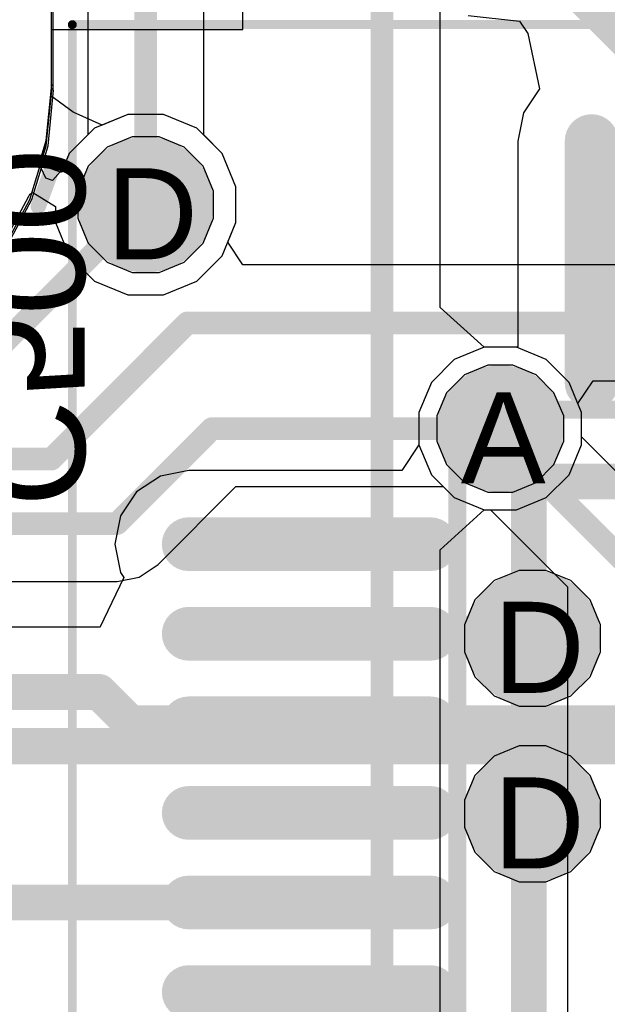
# Model space of a CAD drawing. Header units: inches. Extents: x -6 to 11.2, y -2.2 to 8.3.
# Tile 53 of 256: x 1.526 to 1.655, y 0.681 to 0.898. Entities that reach past the tile are written whole.
import ezdxf

# ---------------------------------------------------------------- set-up
doc = ezdxf.new("R2010")
doc.units = ezdxf.units.IN
doc.header["$MEASUREMENT"] = 0
for name, color, linetype in [('Board Layer Stack Bottom Overlay', 54, 'Continuous'), ('Drill Drawing', 1, 'Continuous'), ('Layer  6- Inner', 156, 'Continuous'), ('Layer 1- Top', 1, 'Continuous'), ('Layer 2- GND', 16, 'Continuous'), ('Layer 3- Inner', 16, 'Continuous'), ('Layer 4- Inner', 76, 'Continuous'), ('Layer 5- Inner', 90, 'Continuous'), ('Layer 7- PWR', 76, 'Continuous'), ('Layer 8- Bottom', 5, 'Continuous'), ('Top Comp Body -Top13)-Comp Body -Bot14)', 56, 'Continuous'), ('Top Courtyard -Top15)-Courtyard -Bot16)', 56, 'Continuous'), ('Top Overlay', 2, 'Continuous'), ('Top Paste', 8, 'Continuous'), ('Top Solder', 216, 'Continuous'), ('Via Holes', 16, 'Continuous')]:
    doc.layers.add(name, color=color, linetype=linetype)
doc.styles.add('Arial', font='txt', dxfattribs={"height": 0.2})

# ---------------------------------------------------------------- blocks, each defined once
blk = doc.blocks.new('WIZ_W5500_LQFP_48_M_29')
at = {"layer": 'Layer 1- Top'}
h = blk.add_hatch(color=7, dxfattribs=at)
edge = h.paths.add_edge_path()
edge.add_arc((-0.1437, -0.10827), 0.00591, 270, 450)
edge.add_line((-0.1437, -0.10236), (-0.19685, -0.10236))
edge.add_arc((-0.19685, -0.10827), 0.00591, 90, 270)
edge.add_line((-0.19685, -0.11417), (-0.1437, -0.11417))
h = blk.add_hatch(color=7, dxfattribs=at)
edge = h.paths.add_edge_path()
edge.add_arc((-0.10827, -0.19685), 0.00591, 180, 360)
edge.add_line((-0.10236, -0.19685), (-0.10236, -0.1437))
edge.add_arc((-0.10827, -0.1437), 0.00591, 0, 180)
edge.add_line((-0.11417, -0.1437), (-0.11417, -0.19685))
h = blk.add_hatch(color=7, dxfattribs=at)
edge = h.paths.add_edge_path()
edge.add_arc((-0.08858, -0.19685), 0.00591, 180, 360)
edge.add_line((-0.08268, -0.19685), (-0.08268, -0.1437))
edge.add_arc((-0.08858, -0.1437), 0.00591, 0, 180)
edge.add_line((-0.09449, -0.1437), (-0.09449, -0.19685))
h = blk.add_hatch(color=7, dxfattribs=at)
edge = h.paths.add_edge_path()
edge.add_arc((-0.0689, -0.19685), 0.00591, 180, 360)
edge.add_line((-0.06299, -0.19685), (-0.06299, -0.1437))
edge.add_arc((-0.0689, -0.1437), 0.00591, 0, 180)
edge.add_line((-0.0748, -0.1437), (-0.0748, -0.19685))
h = blk.add_hatch(color=7, dxfattribs=at)
edge = h.paths.add_edge_path()
edge.add_arc((-0.04921, -0.19685), 0.00591, 180, 360)
edge.add_line((-0.04331, -0.19685), (-0.04331, -0.1437))
edge.add_arc((-0.04921, -0.1437), 0.00591, 0, 180)
edge.add_line((-0.05512, -0.1437), (-0.05512, -0.19685))
h = blk.add_hatch(color=7, dxfattribs=at)
edge = h.paths.add_edge_path()
edge.add_arc((-0.02953, -0.19685), 0.00591, 180, 360)
edge.add_line((-0.02362, -0.19685), (-0.02362, -0.1437))
edge.add_arc((-0.02953, -0.1437), 0.00591, 0, 180)
edge.add_line((-0.03543, -0.1437), (-0.03543, -0.19685))
h = blk.add_hatch(color=7, dxfattribs=at)
edge = h.paths.add_edge_path()
edge.add_arc((-0.00984, -0.19685), 0.00591, 180, 360)
edge.add_line((-0.00394, -0.19685), (-0.00394, -0.1437))
edge.add_arc((-0.00984, -0.1437), 0.00591, 0, 180)
edge.add_line((-0.01575, -0.1437), (-0.01575, -0.19685))
at = {"layer": 'Top Paste'}
h = blk.add_hatch(color=8, dxfattribs=at)
edge = h.paths.add_edge_path()
edge.add_arc((-0.1437, -0.10827), 0.00591, 270, 450)
edge.add_line((-0.1437, -0.10236), (-0.19685, -0.10236))
edge.add_arc((-0.19685, -0.10827), 0.00591, 90, 270)
edge.add_line((-0.19685, -0.11417), (-0.1437, -0.11417))
h = blk.add_hatch(color=8, dxfattribs=at)
edge = h.paths.add_edge_path()
edge.add_arc((-0.10827, -0.19685), 0.00591, 180, 360)
edge.add_line((-0.10236, -0.19685), (-0.10236, -0.1437))
edge.add_arc((-0.10827, -0.1437), 0.00591, 0, 180)
edge.add_line((-0.11417, -0.1437), (-0.11417, -0.19685))
h = blk.add_hatch(color=8, dxfattribs=at)
edge = h.paths.add_edge_path()
edge.add_arc((-0.08858, -0.19685), 0.00591, 180, 360)
edge.add_line((-0.08268, -0.19685), (-0.08268, -0.1437))
edge.add_arc((-0.08858, -0.1437), 0.00591, 0, 180)
edge.add_line((-0.09449, -0.1437), (-0.09449, -0.19685))
h = blk.add_hatch(color=8, dxfattribs=at)
edge = h.paths.add_edge_path()
edge.add_arc((-0.0689, -0.19685), 0.00591, 180, 360)
edge.add_line((-0.06299, -0.19685), (-0.06299, -0.1437))
edge.add_arc((-0.0689, -0.1437), 0.00591, 0, 180)
edge.add_line((-0.0748, -0.1437), (-0.0748, -0.19685))
h = blk.add_hatch(color=8, dxfattribs=at)
edge = h.paths.add_edge_path()
edge.add_arc((-0.04921, -0.19685), 0.00591, 180, 360)
edge.add_line((-0.04331, -0.19685), (-0.04331, -0.1437))
edge.add_arc((-0.04921, -0.1437), 0.00591, 0, 180)
edge.add_line((-0.05512, -0.1437), (-0.05512, -0.19685))
h = blk.add_hatch(color=8, dxfattribs=at)
edge = h.paths.add_edge_path()
edge.add_arc((-0.02953, -0.19685), 0.00591, 180, 360)
edge.add_line((-0.02362, -0.19685), (-0.02362, -0.1437))
edge.add_arc((-0.02953, -0.1437), 0.00591, 0, 180)
edge.add_line((-0.03543, -0.1437), (-0.03543, -0.19685))
h = blk.add_hatch(color=8, dxfattribs=at)
edge = h.paths.add_edge_path()
edge.add_arc((-0.00984, -0.19685), 0.00591, 180, 360)
edge.add_line((-0.00394, -0.19685), (-0.00394, -0.1437))
edge.add_arc((-0.00984, -0.1437), 0.00591, 0, 180)
edge.add_line((-0.01575, -0.1437), (-0.01575, -0.19685))
at = {"layer": 'Top Solder'}
h = blk.add_hatch(color=216, dxfattribs=at)
edge = h.paths.add_edge_path()
edge.add_arc((-0.1437, -0.10827), 0.00591, 270, 450)
edge.add_line((-0.1437, -0.10236), (-0.19685, -0.10236))
edge.add_arc((-0.19685, -0.10827), 0.00591, 90, 270)
edge.add_line((-0.19685, -0.11417), (-0.1437, -0.11417))
h = blk.add_hatch(color=216, dxfattribs=at)
edge = h.paths.add_edge_path()
edge.add_arc((-0.10827, -0.19685), 0.00591, 180, 360)
edge.add_line((-0.10236, -0.19685), (-0.10236, -0.1437))
edge.add_arc((-0.10827, -0.1437), 0.00591, 0, 180)
edge.add_line((-0.11417, -0.1437), (-0.11417, -0.19685))
h = blk.add_hatch(color=216, dxfattribs=at)
edge = h.paths.add_edge_path()
edge.add_arc((-0.08858, -0.19685), 0.00591, 180, 360)
edge.add_line((-0.08268, -0.19685), (-0.08268, -0.1437))
edge.add_arc((-0.08858, -0.1437), 0.00591, 0, 180)
edge.add_line((-0.09449, -0.1437), (-0.09449, -0.19685))
h = blk.add_hatch(color=216, dxfattribs=at)
edge = h.paths.add_edge_path()
edge.add_arc((-0.0689, -0.19685), 0.00591, 180, 360)
edge.add_line((-0.06299, -0.19685), (-0.06299, -0.1437))
edge.add_arc((-0.0689, -0.1437), 0.00591, 0, 180)
edge.add_line((-0.0748, -0.1437), (-0.0748, -0.19685))
h = blk.add_hatch(color=216, dxfattribs=at)
edge = h.paths.add_edge_path()
edge.add_arc((-0.04921, -0.19685), 0.00591, 180, 360)
edge.add_line((-0.04331, -0.19685), (-0.04331, -0.1437))
edge.add_arc((-0.04921, -0.1437), 0.00591, 0, 180)
edge.add_line((-0.05512, -0.1437), (-0.05512, -0.19685))
h = blk.add_hatch(color=216, dxfattribs=at)
edge = h.paths.add_edge_path()
edge.add_arc((-0.02953, -0.19685), 0.00591, 180, 360)
edge.add_line((-0.02362, -0.19685), (-0.02362, -0.1437))
edge.add_arc((-0.02953, -0.1437), 0.00591, 0, 180)
edge.add_line((-0.03543, -0.1437), (-0.03543, -0.19685))
h = blk.add_hatch(color=216, dxfattribs=at)
edge = h.paths.add_edge_path()
edge.add_arc((-0.00984, -0.19685), 0.00591, 180, 360)
edge.add_line((-0.00394, -0.19685), (-0.00394, -0.1437))
edge.add_arc((-0.00984, -0.1437), 0.00591, 0, 180)
edge.add_line((-0.01575, -0.1437), (-0.01575, -0.19685))
at = {"layer": 'Top Comp Body -Top13)-Comp Body -Bot14)'}
for points in [[(-0.1378, -0.1378, 0.00394, 0.00394, 0), (-0.1378, 0.1378, 0.00394, 0.00394, 0)], [(0.1378, -0.1378, 0.00394, 0.00394, 0), (-0.1378, -0.1378, 0.00394, 0.00394, 0)]]:
    blk.add_lwpolyline(points, format="xyseb", dxfattribs=at)
blk.add_lwpolyline([(-0.13878, -0.1378, 0.00197, 0.00197, 1), (-0.13681, -0.1378, 0.00197, 0.00197, 1)], format="xyseb", close=True, dxfattribs=at)
blk.add_lwpolyline([(-0.13878, -0.1378, 0.00197, 0.00197, 1), (-0.13681, -0.1378, 0.00197, 0.00197, 1)], format="xyseb", close=True, dxfattribs=at)
at = {"layer": 'Top Courtyard -Top15)-Courtyard -Bot16)'}
for points in [[(-0.22244, -0.22244, 0.00197, 0.00197, 0), (-0.22244, 0.22244, 0.00197, 0.00197, 0)], [(0.22244, -0.22244, 0.00197, 0.00197, 0), (-0.22244, -0.22244, 0.00197, 0.00197, 0)]]:
    blk.add_lwpolyline(points, format="xyseb", dxfattribs=at)
blk.add_lwpolyline([(-0.22293, -0.22244, 0.000984, 0.000984, 1), (-0.22195, -0.22244, 0.000984, 0.000984, 1)], format="xyseb", close=True, dxfattribs=at)
blk.add_lwpolyline([(-0.22293, -0.22244, 0.000984, 0.000984, 1), (-0.22195, -0.22244, 0.000984, 0.000984, 1)], format="xyseb", close=True, dxfattribs=at)
at = {"layer": 'Top Overlay'}
for points in [[(-0.12205, -0.12205, 0.00787, 0.00787, 0), (-0.12205, 0.12205, 0.00787, 0.00787, 0)], [(0.12205, -0.12205, 0.00787, 0.00787, 0), (-0.12205, -0.12205, 0.00787, 0.00787, 0)]]:
    blk.add_lwpolyline(points, format="xyseb", dxfattribs=at)
blk.add_lwpolyline([(-0.12402, -0.12205, 0.00394, 0.00394, 1), (-0.12008, -0.12205, 0.00394, 0.00394, 1)], format="xyseb", close=True, dxfattribs=at)
blk.add_lwpolyline([(-0.12402, -0.12205, 0.00394, 0.00394, 1), (-0.12008, -0.12205, 0.00394, 0.00394, 1)], format="xyseb", close=True, dxfattribs=at)
blk = doc.blocks.new('AG5300_B_408')
at = {"layer": 'Board Layer Stack Bottom Overlay'}
blk.add_lwpolyline([(0.75886, 0.43307, 0.008, 0.008, 0), (1.50689, 0.43307, 0.008, 0.008, 0)], format="xyseb", dxfattribs=at)

msp = doc.modelspace()

# ---------------------------------------------------------------- hatches: boundary and pattern name
at = {"layer": 'Layer  6- Inner'}
h = msp.add_hatch(color=7, dxfattribs=at)
edge = h.paths.add_edge_path()
edge.add_arc((1.55394, 0.85709), 0.00984, 0, 360)
h = msp.add_hatch(color=7, dxfattribs=at)
edge = h.paths.add_edge_path()
edge.add_arc((1.63189, 0.80787), 0.00787, 0, 360)
at = {"layer": 'Layer 1- Top'}
h = msp.add_hatch(color=7, dxfattribs=at)
edge = h.paths.add_edge_path()
edge.add_arc((1.55394, 0.85709), 0.00984, 0, 360)
h = msp.add_hatch(color=7, dxfattribs=at)
edge = h.paths.add_edge_path()
edge.add_arc((1.63189, 0.80787), 0.00787, 0, 360)
h = msp.add_hatch(color=7, dxfattribs=at)
edge = h.paths.add_edge_path()
edge.add_arc((1.63898, 0.76181), 0.00984, 0, 360)
h = msp.add_hatch(color=7, dxfattribs=at)
edge = h.paths.add_edge_path()
edge.add_arc((1.63898, 0.72323), 0.00984, 0, 360)
at = {"layer": 'Layer 2- GND'}
h = msp.add_hatch(color=7, dxfattribs=at)
edge = h.paths.add_edge_path()
edge.add_arc((1.55394, 0.85709), 0.01492, 0, 360)
h = msp.add_hatch(color=7, dxfattribs=at)
edge = h.paths.add_edge_path()
edge.add_arc((1.63189, 0.80787), 0.01394, 0, 360)
at = {"layer": 'Layer 3- Inner'}
h = msp.add_hatch(color=7, dxfattribs=at)
edge = h.paths.add_edge_path()
edge.add_arc((1.63898, 0.76181), 0.00984, 0, 360)
h = msp.add_hatch(color=7, dxfattribs=at)
edge = h.paths.add_edge_path()
edge.add_arc((1.63898, 0.72323), 0.00984, 0, 360)
at = {"layer": 'Layer 5- Inner'}
h = msp.add_hatch(color=7, dxfattribs=at)
edge = h.paths.add_edge_path()
edge.add_arc((1.55394, 0.85709), 0.00984, 0, 360)
h = msp.add_hatch(color=7, dxfattribs=at)
edge = h.paths.add_edge_path()
edge.add_arc((1.63189, 0.80787), 0.00787, 0, 360)
h = msp.add_hatch(color=7, dxfattribs=at)
edge = h.paths.add_edge_path()
edge.add_arc((1.63898, 0.76181), 0.00984, 0, 360)
h = msp.add_hatch(color=7, dxfattribs=at)
edge = h.paths.add_edge_path()
edge.add_arc((1.63898, 0.72323), 0.00984, 0, 360)
at = {"layer": 'Layer 7- PWR'}
h = msp.add_hatch(color=7, dxfattribs=at)
edge = h.paths.add_edge_path()
edge.add_arc((1.55394, 0.85709), 0.01492, 0, 360)
h = msp.add_hatch(color=7, dxfattribs=at)
edge = h.paths.add_edge_path()
edge.add_arc((1.63189, 0.80787), 0.01394, 0, 360)
h = msp.add_hatch(color=7, dxfattribs=at)
edge = h.paths.add_edge_path()
edge.add_arc((1.63898, 0.76181), 0.01492, 0, 360)
h = msp.add_hatch(color=7, dxfattribs=at)
edge = h.paths.add_edge_path()
edge.add_arc((1.63898, 0.72323), 0.01492, 0, 360)
at = {"layer": 'Layer 8- Bottom'}
h = msp.add_hatch(color=7, dxfattribs=at)
edge = h.paths.add_edge_path()
edge.add_arc((1.55394, 0.85709), 0.00984, 0, 360)
h = msp.add_hatch(color=7, dxfattribs=at)
edge = h.paths.add_edge_path()
edge.add_arc((1.63189, 0.80787), 0.00787, 0, 360)
h = msp.add_hatch(color=7, dxfattribs=at)
edge = h.paths.add_edge_path()
edge.add_arc((1.63898, 0.76181), 0.00984, 0, 360)
h = msp.add_hatch(color=7, dxfattribs=at)
edge = h.paths.add_edge_path()
edge.add_arc((1.63898, 0.72323), 0.00984, 0, 360)
at = {"layer": 'Via Holes'}
h = msp.add_hatch(color=7, dxfattribs=at)
edge = h.paths.add_edge_path()
edge.add_arc((1.55394, 0.85709), 0.00492, 0, 360)
h = msp.add_hatch(color=7, dxfattribs=at)
edge = h.paths.add_edge_path()
edge.add_arc((1.63189, 0.80787), 0.00394, 0, 360)
h = msp.add_hatch(color=7, dxfattribs=at)
edge = h.paths.add_edge_path()
edge.add_arc((1.63898, 0.76181), 0.00492, 0, 360)
h = msp.add_hatch(color=7, dxfattribs=at)
edge = h.paths.add_edge_path()
edge.add_arc((1.63898, 0.72323), 0.00492, 0, 360)

# ---------------------------------------------------------------- linework, layer by layer
at = {"layer": 'Layer  6- Inner'}
for p, q in [((1.53322, 0.88268), (1.53322, 1.08386)), ((1.53207, 0.87043), (1.53327, 0.88268)), ((1.53327, 0.88268), (1.53322, 0.88268)), ((1.54999, 0.87693), (1.5427, 0.87391)), ((1.55788, 0.87693), (1.54999, 0.87693)), ((1.56518, 0.87391), (1.55788, 0.87693)), ((1.5427, 0.87391), (1.53712, 0.86833)), ((1.57076, 0.86833), (1.56518, 0.87391)), ((1.53069, 0.86587), (1.53207, 0.87043)), ((1.53712, 0.86833), (1.5354, 0.86419)), ((1.57378, 0.86103), (1.57076, 0.86833)), ((1.5354, 0.86419), (1.53069, 0.86587)), ((1.57378, 0.85314), (1.57378, 0.86103)), ((1.572, 0.84885), (1.57378, 0.85314)), ((1.57529, 0.84385), (1.572, 0.84885)), ((2.11401, 0.84385), (1.57529, 0.84385)), ((1.64897, 0.81336), (1.65231, 0.81836)), ((1.65231, 0.81836), (1.67621, 0.81836)), ((1.64976, 0.81143), (1.64897, 0.81336)), ((1.64976, 0.80432), (1.64976, 0.81143)), ((1.64704, 0.79775), (1.64976, 0.80432)), ((1.64201, 0.79272), (1.64704, 0.79775)), ((1.55665, 0.778), (1.57378, 0.79513)), ((1.57378, 0.79513), (1.61936, 0.79513)), ((1.61936, 0.79513), (1.62176, 0.79272)), ((1.62176, 0.79272), (1.62833, 0.79)), ((1.63545, 0.79), (1.64201, 0.79272)), ((1.62833, 0.79), (1.63545, 0.79)), ((1.55252, 0.77523), (1.55665, 0.778)), ((1.54764, 0.77426), (1.55252, 0.77523)), ((1.63601, 0.77673), (1.63052, 0.77446)), ((1.64194, 0.77673), (1.63601, 0.77673)), ((1.64743, 0.77446), (1.64194, 0.77673)), ((1.15408, 0.77426), (1.54764, 0.77426)), ((1.63052, 0.77446), (1.62633, 0.77026)), ((1.65163, 0.77026), (1.64743, 0.77446)), ((1.62633, 0.77026), (1.62406, 0.76478)), ((1.6539, 0.76478), (1.65163, 0.77026)), ((1.62406, 0.76478), (1.62406, 0.75884)), ((1.6539, 0.75884), (1.6539, 0.76478)), ((1.62406, 0.75884), (1.62633, 0.75336)), ((1.65163, 0.75336), (1.6539, 0.75884)), ((1.62633, 0.75336), (1.63052, 0.74916)), ((1.64743, 0.74916), (1.65163, 0.75336)), ((1.63052, 0.74916), (1.63601, 0.74689)), ((1.64194, 0.74689), (1.64743, 0.74916)), ((1.63601, 0.74689), (1.64194, 0.74689)), ((1.63601, 0.73815), (1.63052, 0.73588)), ((1.64194, 0.73815), (1.63601, 0.73815)), ((1.64743, 0.73588), (1.64194, 0.73815)), ((1.63052, 0.73588), (1.62633, 0.73168)), ((1.65163, 0.73168), (1.64743, 0.73588)), ((1.62633, 0.73168), (1.62406, 0.7262)), ((1.6539, 0.7262), (1.65163, 0.73168)), ((1.62406, 0.7262), (1.62406, 0.72026)), ((1.6539, 0.72026), (1.6539, 0.7262)), ((1.62406, 0.72026), (1.62633, 0.71478)), ((1.65163, 0.71478), (1.6539, 0.72026)), ((1.62633, 0.71478), (1.63052, 0.71058)), ((1.64743, 0.71058), (1.65163, 0.71478)), ((1.63052, 0.71058), (1.63601, 0.70831)), ((1.64194, 0.70831), (1.64743, 0.71058)), ((1.63601, 0.70831), (1.64194, 0.70831))]:
    msp.add_line(p, q, dxfattribs=at)
for points in [[(1.51339, 0.81732, 0.005, 0.005, 0), (1.55354, 0.85748, 0.005, 0.005, 0)], [(1.5332, 0.80118, 0.005, 0.005, 0), (1.56312, 0.8311, 0.005, 0.005, 0)], [(1.56312, 0.8311, 0.005, 0.005, 0), (2.11929, 0.8311, 0.005, 0.005, 0)], [(1.54764, 0.78701, 0.005, 0.005, 0), (1.5685, 0.80787, 0.005, 0.005, 0)], [(1.5685, 0.80787, 0.005, 0.005, 0), (1.63189, 0.80787, 0.005, 0.005, 0)], [(0.79921, 0.80118, 0.005, 0.005, 0), (1.5332, 0.80118, 0.005, 0.005, 0)], [(0.80748, 0.78701, 0.005, 0.005, 0), (1.54764, 0.78701, 0.005, 0.005, 0)]]:
    msp.add_lwpolyline(points, format="xyseb", dxfattribs=at)
for points in [[(1.55229, 0.85748, 0.0025, 0.0025, 1), (1.55479, 0.85748, 0.0025, 0.0025, 1)], [(1.56187, 0.8311, 0.0025, 0.0025, 1), (1.56437, 0.8311, 0.0025, 0.0025, 1)], [(1.56187, 0.8311, 0.0025, 0.0025, 1), (1.56437, 0.8311, 0.0025, 0.0025, 1)], [(1.56725, 0.80787, 0.0025, 0.0025, 1), (1.56975, 0.80787, 0.0025, 0.0025, 1)], [(1.56725, 0.80787, 0.0025, 0.0025, 1), (1.56975, 0.80787, 0.0025, 0.0025, 1)], [(1.63064, 0.80787, 0.0025, 0.0025, 1), (1.63314, 0.80787, 0.0025, 0.0025, 1)], [(1.53195, 0.80118, 0.0025, 0.0025, 1), (1.53445, 0.80118, 0.0025, 0.0025, 1)], [(1.53195, 0.80118, 0.0025, 0.0025, 1), (1.53445, 0.80118, 0.0025, 0.0025, 1)], [(1.54639, 0.78701, 0.0025, 0.0025, 1), (1.54889, 0.78701, 0.0025, 0.0025, 1)], [(1.54639, 0.78701, 0.0025, 0.0025, 1), (1.54889, 0.78701, 0.0025, 0.0025, 1)]]:
    msp.add_lwpolyline(points, format="xyseb", close=True, dxfattribs=at)
at = {"layer": 'Layer 1- Top'}
for p, q in [((1.57528, 0.89556), (1.57528, 0.90063)), ((1.62484, 0.89866), (1.63614, 0.89743)), ((1.63614, 0.89743), (1.63798, 0.89468)), ((1.53322, 0.88268), (1.53322, 0.89556)), ((1.53322, 0.89556), (1.57528, 0.89556)), ((1.63798, 0.89468), (1.6405, 0.88253)), ((1.53311, 0.88103), (1.53327, 0.88268)), ((1.538, 0.87739), (1.53311, 0.88103)), ((1.53327, 0.88268), (1.53322, 0.88268)), ((1.6405, 0.88253), (1.63699, 0.87727)), ((1.54435, 0.87459), (1.538, 0.87739)), ((1.54999, 0.87693), (1.54435, 0.87459)), ((1.55788, 0.87693), (1.54999, 0.87693)), ((1.56518, 0.87391), (1.55788, 0.87693)), ((1.63699, 0.87727), (1.63575, 0.87106)), ((1.57076, 0.86833), (1.56518, 0.87391)), ((1.63575, 0.87106), (1.63575, 0.82595)), ((1.57378, 0.86103), (1.57076, 0.86833)), ((1.57378, 0.85314), (1.57378, 0.86103)), ((1.57076, 0.84585), (1.57378, 0.85314)), ((1.52318, 0.84871), (1.53621, 0.84803)), ((1.53621, 0.84803), (1.53712, 0.84585)), ((1.53712, 0.84585), (1.5427, 0.84027)), ((1.56518, 0.84027), (1.57076, 0.84585)), ((1.5427, 0.84027), (1.54999, 0.83724)), ((1.55788, 0.83724), (1.56518, 0.84027)), ((1.54999, 0.83724), (1.55788, 0.83724)), ((1.62833, 0.82575), (1.62176, 0.82303)), ((1.63545, 0.82575), (1.62833, 0.82575)), ((1.63575, 0.82595), (1.63545, 0.82575)), ((1.62176, 0.82303), (1.61674, 0.818)), ((1.61674, 0.818), (1.61402, 0.81143)), ((1.61402, 0.81143), (1.61402, 0.80432)), ((1.61402, 0.80432), (1.61026, 0.7987)), ((1.56339, 0.7987), (1.55718, 0.79746)), ((1.61026, 0.7987), (1.56339, 0.7987)), ((1.55718, 0.79746), (1.55192, 0.79395)), ((1.55192, 0.79395), (1.5484, 0.78869)), ((1.5484, 0.78869), (1.54717, 0.78248)), ((1.54717, 0.78248), (1.5484, 0.77627)), ((1.54914, 0.77517), (1.54385, 0.76418)), ((1.5484, 0.77627), (1.54914, 0.77517)), ((1.5437, 0.76421), (1.51763, 0.76421)), ((1.54385, 0.76418), (1.5437, 0.76421))]:
    msp.add_line(p, q, dxfattribs=at)
for points in [[(1.64803, 0.90472, 0.00787, 0.00787, 0), (1.67165, 0.8811, 0.00787, 0.00787, 0)], [(1.58996, 0.7628, 0.00787, 0.00787, 0), (1.63602, 0.7628, 0.00787, 0.00787, 0)], [(1.63602, 0.7628, 0.00787, 0.00787, 0), (1.63701, 0.76181, 0.00787, 0.00787, 0)], [(1.49779, 0.75, 0.00787, 0.00787, 0), (1.5437, 0.75, 0.00787, 0.00787, 0)], [(1.5437, 0.75, 0.00787, 0.00787, 0), (1.55059, 0.74311, 0.00787, 0.00787, 0)], [(1.55059, 0.74311, 0.00787, 0.00787, 0), (1.58996, 0.74311, 0.00787, 0.00787, 0)], [(1.58996, 0.74311, 0.00787, 0.00787, 0), (1.66476, 0.74311, 0.00787, 0.00787, 0)], [(1.58996, 0.72343, 0.00787, 0.00787, 0), (1.63799, 0.72343, 0.00787, 0.00787, 0)], [(1.63799, 0.72343, 0.00787, 0.00787, 0), (1.63819, 0.72323, 0.00787, 0.00787, 0)], [(1.50822, 0.70374, 0.00787, 0.00787, 0), (1.58996, 0.70374, 0.00787, 0.00787, 0)]]:
    msp.add_lwpolyline(points, format="xyseb", dxfattribs=at)
for points in [[(1.58799, 0.7628, 0.00394, 0.00394, 1), (1.59193, 0.7628, 0.00394, 0.00394, 1)], [(1.63406, 0.7628, 0.00394, 0.00394, 1), (1.63799, 0.7628, 0.00394, 0.00394, 1)], [(1.63406, 0.7628, 0.00394, 0.00394, 1), (1.63799, 0.7628, 0.00394, 0.00394, 1)], [(1.63504, 0.76181, 0.00394, 0.00394, 1), (1.63898, 0.76181, 0.00394, 0.00394, 1)], [(1.54173, 0.75, 0.00394, 0.00394, 1), (1.54567, 0.75, 0.00394, 0.00394, 1)], [(1.54173, 0.75, 0.00394, 0.00394, 1), (1.54567, 0.75, 0.00394, 0.00394, 1)], [(1.54862, 0.74311, 0.00394, 0.00394, 1), (1.55256, 0.74311, 0.00394, 0.00394, 1)], [(1.54862, 0.74311, 0.00394, 0.00394, 1), (1.55256, 0.74311, 0.00394, 0.00394, 1)], [(1.58799, 0.74311, 0.00394, 0.00394, 1), (1.59193, 0.74311, 0.00394, 0.00394, 1)], [(1.58799, 0.74311, 0.00394, 0.00394, 1), (1.59193, 0.74311, 0.00394, 0.00394, 1)], [(1.58799, 0.72343, 0.00394, 0.00394, 1), (1.59193, 0.72343, 0.00394, 0.00394, 1)], [(1.63602, 0.72343, 0.00394, 0.00394, 1), (1.63996, 0.72343, 0.00394, 0.00394, 1)], [(1.63602, 0.72343, 0.00394, 0.00394, 1), (1.63996, 0.72343, 0.00394, 0.00394, 1)], [(1.63622, 0.72323, 0.00394, 0.00394, 1), (1.64016, 0.72323, 0.00394, 0.00394, 1)], [(1.58799, 0.70374, 0.00394, 0.00394, 1), (1.59193, 0.70374, 0.00394, 0.00394, 1)]]:
    msp.add_lwpolyline(points, format="xyseb", close=True, dxfattribs=at)
at = {"layer": 'Layer 3- Inner'}
for p, q in [((1.53361, 0.88228), (1.53361, 1.08346)), ((1.53246, 0.87003), (1.53367, 0.88228)), ((1.53367, 0.88228), (1.53361, 0.88228)), ((1.55097, 0.87201), (1.54548, 0.86974)), ((1.5569, 0.87201), (1.55097, 0.87201)), ((1.56239, 0.86974), (1.5569, 0.87201)), ((1.52889, 0.85825), (1.53246, 0.87003)), ((1.54548, 0.86974), (1.54129, 0.86554)), ((1.56659, 0.86554), (1.56239, 0.86974)), ((1.54129, 0.86554), (1.53902, 0.86005)), ((1.56886, 0.86005), (1.56659, 0.86554)), ((1.53902, 0.86005), (1.53902, 0.85412)), ((1.56886, 0.85412), (1.56886, 0.86005)), ((1.52308, 0.84739), (1.52889, 0.85825)), ((1.53902, 0.85412), (1.54129, 0.84863)), ((1.56659, 0.84863), (1.56886, 0.85412)), ((1.54129, 0.84863), (1.54548, 0.84444)), ((1.56239, 0.84444), (1.56659, 0.84863)), ((1.54548, 0.84444), (1.55097, 0.84217)), ((1.5569, 0.84217), (1.56239, 0.84444)), ((1.55097, 0.84217), (1.5569, 0.84217)), ((1.62912, 0.82181), (1.624, 0.81969)), ((1.63466, 0.82181), (1.62912, 0.82181)), ((1.63978, 0.81969), (1.63466, 0.82181)), ((1.624, 0.81969), (1.62007, 0.81577)), ((1.6437, 0.81577), (1.63978, 0.81969)), ((1.62007, 0.81577), (1.61795, 0.81065)), ((1.64583, 0.81065), (1.6437, 0.81577)), ((1.61795, 0.81065), (1.61795, 0.8051)), ((1.64583, 0.8051), (1.64583, 0.81065)), ((1.61795, 0.8051), (1.62007, 0.79998)), ((1.6437, 0.79998), (1.64583, 0.8051)), ((1.62007, 0.79998), (1.624, 0.79606)), ((1.63978, 0.79606), (1.6437, 0.79998)), ((1.624, 0.79606), (1.62912, 0.79394)), ((1.63466, 0.79394), (1.63978, 0.79606)), ((1.62912, 0.79394), (1.63466, 0.79394))]:
    msp.add_line(p, q, dxfattribs=at)
at = {"layer": 'Layer 4- Inner'}
for p, q in [((1.53322, 0.88228), (1.53322, 1.08346)), ((1.53207, 0.87003), (1.53327, 0.88228)), ((1.53327, 0.88228), (1.53322, 0.88228)), ((1.55097, 0.87201), (1.54548, 0.86974)), ((1.5569, 0.87201), (1.55097, 0.87201)), ((1.56239, 0.86974), (1.5569, 0.87201)), ((1.52849, 0.85825), (1.53207, 0.87003)), ((1.54548, 0.86974), (1.54129, 0.86554)), ((1.56659, 0.86554), (1.56239, 0.86974)), ((1.54129, 0.86554), (1.53902, 0.86005)), ((1.56886, 0.86005), (1.56659, 0.86554)), ((1.53902, 0.86005), (1.53902, 0.85412)), ((1.56886, 0.85412), (1.56886, 0.86005)), ((1.52269, 0.84739), (1.52849, 0.85825)), ((1.53902, 0.85412), (1.54129, 0.84863)), ((1.56659, 0.84863), (1.56886, 0.85412)), ((1.54129, 0.84863), (1.54548, 0.84444)), ((1.56239, 0.84444), (1.56659, 0.84863)), ((1.54548, 0.84444), (1.55097, 0.84217)), ((1.5569, 0.84217), (1.56239, 0.84444)), ((1.55097, 0.84217), (1.5569, 0.84217)), ((1.62912, 0.82181), (1.624, 0.81969)), ((1.63466, 0.82181), (1.62912, 0.82181)), ((1.63978, 0.81969), (1.63466, 0.82181)), ((1.624, 0.81969), (1.62007, 0.81577)), ((1.6437, 0.81577), (1.63978, 0.81969)), ((1.62007, 0.81577), (1.61795, 0.81065)), ((1.64583, 0.81065), (1.6437, 0.81577)), ((1.61795, 0.81065), (1.61795, 0.8051)), ((1.64583, 0.8051), (1.64583, 0.81065)), ((1.61795, 0.8051), (1.62007, 0.79998)), ((1.6437, 0.79998), (1.64583, 0.8051)), ((1.62007, 0.79998), (1.624, 0.79606)), ((1.63978, 0.79606), (1.6437, 0.79998)), ((1.624, 0.79606), (1.62912, 0.79394)), ((1.63466, 0.79394), (1.63978, 0.79606)), ((1.62912, 0.79394), (1.63466, 0.79394)), ((1.63601, 0.77673), (1.63052, 0.77446)), ((1.64194, 0.77673), (1.63601, 0.77673)), ((1.64743, 0.77446), (1.64194, 0.77673)), ((1.63052, 0.77446), (1.62633, 0.77026)), ((1.65163, 0.77026), (1.64743, 0.77446)), ((1.62633, 0.77026), (1.62406, 0.76478)), ((1.6539, 0.76478), (1.65163, 0.77026)), ((1.62406, 0.76478), (1.62406, 0.75884)), ((1.6539, 0.75884), (1.6539, 0.76478)), ((1.62406, 0.75884), (1.62633, 0.75336)), ((1.65163, 0.75336), (1.6539, 0.75884)), ((1.62633, 0.75336), (1.63052, 0.74916)), ((1.64743, 0.74916), (1.65163, 0.75336)), ((1.63052, 0.74916), (1.63601, 0.74689)), ((1.64194, 0.74689), (1.64743, 0.74916)), ((1.63601, 0.74689), (1.64194, 0.74689)), ((1.63601, 0.73815), (1.63052, 0.73588)), ((1.64194, 0.73815), (1.63601, 0.73815)), ((1.64743, 0.73588), (1.64194, 0.73815)), ((1.63052, 0.73588), (1.62633, 0.73168)), ((1.65163, 0.73168), (1.64743, 0.73588)), ((1.62633, 0.73168), (1.62406, 0.7262)), ((1.6539, 0.7262), (1.65163, 0.73168)), ((1.62406, 0.7262), (1.62406, 0.72026)), ((1.6539, 0.72026), (1.6539, 0.7262)), ((1.62406, 0.72026), (1.62633, 0.71478)), ((1.65163, 0.71478), (1.6539, 0.72026)), ((1.62633, 0.71478), (1.63052, 0.71058)), ((1.64743, 0.71058), (1.65163, 0.71478)), ((1.63052, 0.71058), (1.63601, 0.70831)), ((1.64194, 0.70831), (1.64743, 0.71058)), ((1.63601, 0.70831), (1.64194, 0.70831))]:
    msp.add_line(p, q, dxfattribs=at)
at = {"layer": 'Layer 5- Inner'}
for p, q in [((1.56668, 0.8724), (1.56668, 1.56654)), ((1.54119, 1.55849), (1.54119, 0.8724)), ((1.53322, 0.88346), (1.53322, 1.08307)), ((1.53207, 0.87121), (1.53327, 0.88346)), ((1.53327, 0.88346), (1.53322, 0.88346)), ((1.54119, 0.8724), (1.53712, 0.86833)), ((1.57076, 0.86833), (1.56668, 0.8724)), ((1.5305, 0.86605), (1.53207, 0.87121)), ((1.53712, 0.86833), (1.53573, 0.86499)), ((1.57378, 0.86103), (1.57076, 0.86833)), ((1.53199, 0.86293), (1.5305, 0.86605)), ((1.53573, 0.86499), (1.53344, 0.86242)), ((1.53344, 0.86242), (1.53199, 0.86293)), ((1.52824, 0.85896), (1.52849, 0.85943)), ((1.52849, 0.85943), (1.52909, 0.85973)), ((1.52909, 0.85973), (1.53409, 0.85666)), ((1.57378, 0.85314), (1.57378, 0.86103)), ((1.52269, 0.84857), (1.52824, 0.85896)), ((1.53409, 0.85666), (1.53409, 0.85314)), ((1.53409, 0.85314), (1.53712, 0.84585)), ((1.57076, 0.84585), (1.57378, 0.85314)), ((1.53712, 0.84585), (1.5427, 0.84027)), ((1.56518, 0.84027), (1.57076, 0.84585)), ((1.5427, 0.84027), (1.54999, 0.83724)), ((1.55788, 0.83724), (1.56518, 0.84027)), ((1.54999, 0.83724), (1.55788, 0.83724)), ((1.62833, 0.82575), (1.62176, 0.82303)), ((1.63545, 0.82575), (1.62833, 0.82575)), ((1.64201, 0.82303), (1.63545, 0.82575)), ((1.62176, 0.82303), (1.61674, 0.818)), ((1.64704, 0.818), (1.64201, 0.82303)), ((1.61674, 0.818), (1.61402, 0.81143)), ((1.64976, 0.81143), (1.64704, 0.818)), ((1.61402, 0.81143), (1.61402, 0.80432)), ((1.64976, 0.80606), (1.64976, 0.81143)), ((1.6661, 0.78972), (1.64976, 0.80606)), ((1.61402, 0.80432), (1.61674, 0.79775)), ((1.61674, 0.79775), (1.62176, 0.79272)), ((1.62176, 0.79272), (1.62833, 0.79)), ((1.62833, 0.79), (1.62977, 0.79)), ((1.62977, 0.79), (1.6467, 0.77307)), ((1.6467, 0.77307), (1.6467, 0.62575))]:
    msp.add_line(p, q, dxfattribs=at)
for points in [[(1.55394, 0.85709, 0.005, 0.005, 0), (1.55394, 1.56654, 0.005, 0.005, 0)], [(1.53032, 0.85669, 0.00339, 0.00339, 0), (1.53307, 0.86417, 0.00339, 0.00339, 0)], [(1.63189, 0.80591, 0.005, 0.005, 0), (1.63189, 0.80787, 0.005, 0.005, 0)], [(1.63189, 0.80591, 0.005, 0.005, 0), (1.65945, 0.77835, 0.005, 0.005, 0)]]:
    msp.add_lwpolyline(points, format="xyseb", dxfattribs=at)
for points in [[(1.53222, 0.86417, 0.00169, 0.00169, 1), (1.53392, 0.86417, 0.00169, 0.00169, 1)], [(1.55269, 0.85709, 0.0025, 0.0025, 1), (1.55519, 0.85709, 0.0025, 0.0025, 1)], [(1.52947, 0.85669, 0.00169, 0.00169, 1), (1.53116, 0.85669, 0.00169, 0.00169, 1)], [(1.63064, 0.80787, 0.0025, 0.0025, 1), (1.63314, 0.80787, 0.0025, 0.0025, 1)], [(1.63064, 0.80591, 0.0025, 0.0025, 1), (1.63314, 0.80591, 0.0025, 0.0025, 1)], [(1.63064, 0.80591, 0.0025, 0.0025, 1), (1.63314, 0.80591, 0.0025, 0.0025, 1)]]:
    msp.add_lwpolyline(points, format="xyseb", close=True, dxfattribs=at)
at = {"layer": 'Layer 8- Bottom'}
for p, q in [((1.61865, 0.83452), (1.61865, 1.05259)), ((1.62833, 0.82575), (1.61865, 0.83452)), ((1.63545, 0.82575), (1.62833, 0.82575)), ((1.64201, 0.82303), (1.63545, 0.82575)), ((1.64704, 0.818), (1.64201, 0.82303)), ((1.64976, 0.81143), (1.64704, 0.818)), ((1.64976, 0.80432), (1.64976, 0.81143)), ((1.64704, 0.79775), (1.64976, 0.80432)), ((1.64201, 0.79272), (1.64704, 0.79775)), ((1.63545, 0.79), (1.64201, 0.79272)), ((1.61865, 0.78123), (1.62833, 0.79)), ((1.62833, 0.79), (1.63545, 0.79)), ((1.61865, 0.59191), (1.61865, 0.78123))]:
    msp.add_line(p, q, dxfattribs=at)
msp.add_lwpolyline([(1.60591, 0.00118, 0.005, 0.005, 0), (1.60591, 1.09148, 0.005, 0.005, 0)], format="xyseb", dxfattribs=at)

# ---------------------------------------------------------------- block references
at = {"rotation": 270}
msp.add_blockref('WIZ_W5500_LQFP_48_M_29', (1.76024, 0.67421), dxfattribs=at)
msp.add_blockref('AG5300_B_408', (0.51, 0.305))

# ---------------------------------------------------------------- texts
at = {"layer": 'Board Layer Stack Bottom Overlay', "style": 'Arial', "text_generation_flag": 2}
msp.add_text('C500', height=0.023622, rotation=270, dxfattribs=at).set_placement((1.51693, 0.79057))
at = {"layer": 'Drill Drawing', "style": 'Arial'}
for s, p in [('D', (1.54527, 0.84509)), ('A', (1.62323, 0.79588)), ('D', (1.63031, 0.74981)), ('D', (1.63031, 0.71123))]:
    msp.add_text(s, height=0.02, dxfattribs=at).set_placement(p)

doc.saveas('drawing.dxf')
